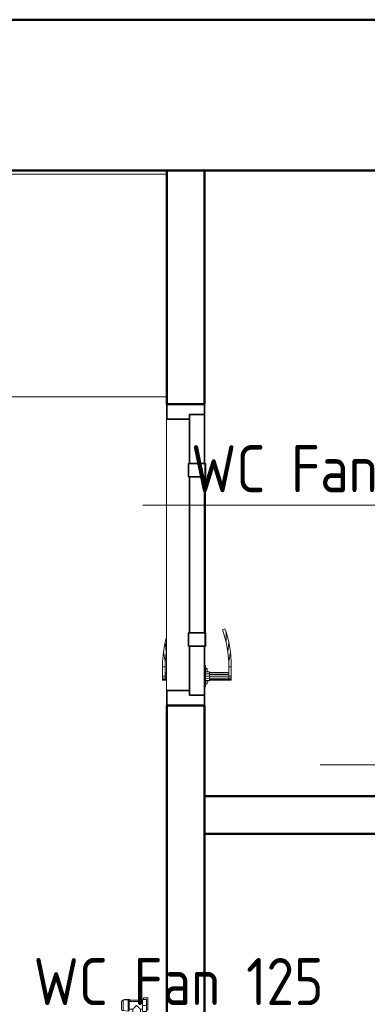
# Model space of a CAD drawing. Header units: millimetres. Extents: x 24644 to 52152, y 2709 to 38988.
# Tile 28 of 80: x 31173 to 32094, y 36376 to 38988. Entities that reach past the tile are written whole.
import ezdxf

# ---------------------------------------------------------------- set-up
doc = ezdxf.new("R2010")
doc.units = ezdxf.units.MM
doc.linetypes.add('ADSK_Скрыто', pattern=[300, 150, -150])
for name, color, linetype, lineweight in [('A-DETL-____-HDLN', 90, 'ADSK_Скрыто', 9), ('A-DOOR-____-MCUT', 31, 'Continuous', 35), ('A-DOOR-____-OTLN', 31, 'Continuous', 20), ('A-GENM-____-MCUT', 13, 'Continuous', 50), ('A-GENM-____-OTLN', 13, 'Continuous', 20), ('A-WALL-____-MCUT', 113, 'Continuous', 50), ('A-WALL-____-OTLN', 113, 'Continuous', 20), ('I-FURN-____-MCUT', 30, 'Continuous', 9), ('I-FURN-____-OTLN', 30, 'Continuous', 20), ('L-SITE-____-MCUT', 91, 'Continuous', 50), ('L-SITE-____-OTLN', 91, 'Continuous', 20), ('M-EQPM-___-IDEN', 50, 'Continuous', 20), ('M-EQPM-____-OTLN', 50, 'Continuous', 20), ('M-HVAC-DUCT-IDEN', 70, 'Continuous', 20)]:
    doc.layers.add(name, color=color, linetype=linetype, lineweight=lineweight)
doc.styles.add('GOST Common', font='GOST_Common.ttf', dxfattribs={"width": 0.9, "height": 125})

# ---------------------------------------------------------------- blocks, each defined once
blk = doc.blocks.new('Family - Site-608699-В_Этаж 01_Вентиляция')
at = {"layer": 'L-SITE-____-MCUT', "color": 253}
blk.add_line((27023.2, 38987.6), (40703.2, 38987.6), dxfattribs=at)
blk = doc.blocks.new('Прямая форма - V line-608869-В_Этаж 01_Вентиляция')
at = {"layer": 'A-WALL-____-MCUT', "color": 253}
for p, q in [((2200, 100), (360, 100)), ((360, 100), (360, 0)), ((2200, 0), (2200, 100)), ((360, 0), (2200, 0))]:
    blk.add_line(p, q, dxfattribs=at)
blk = doc.blocks.new('Прямая форма - SW - 005-608870-В_Этаж 01_Вентиляция')
blk.add_blockref('Прямая форма - V line-608869-В_Этаж 01_Вентиляция', (0, 0))
blk = doc.blocks.new('Прямая форма - V line-608880-В_Этаж 01_Вентиляция')
at = {"layer": 'A-WALL-____-MCUT', "color": 253}
for p, q in [((6840, 400), (0, 400)), ((0, 0), (6840, 0))]:
    blk.add_line(p, q, dxfattribs=at)
blk = doc.blocks.new('Прямая форма - SW - 003-608881-В_Этаж 01_Вентиляция')
blk.add_blockref('Прямая форма - V line-608880-В_Этаж 01_Вентиляция', (0, 0))
blk = doc.blocks.new('Прямая форма - V line-609458-В_Этаж 01_Вентиляция')
at = {"layer": 'A-WALL-____-MCUT', "color": 253}
for p, q in [((2100.4, 100), (0, 100)), ((2100.4, 0), (2100.4, 100)), ((3519.9, 100), (2900.4, 100)), ((2900.4, 100), (2900.4, 0)), ((3519.9, 0), (3519.9, 100)), ((0, 0), (2100.4, 0)), ((2900.4, 0), (3519.9, 0))]:
    blk.add_line(p, q, dxfattribs=at)
blk = doc.blocks.new('Прямая форма - SW - 006-609459-В_Этаж 01_Вентиляция')
blk.add_blockref('Прямая форма - V line-609458-В_Этаж 01_Вентиляция', (0, 0))
blk = doc.blocks.new('Family - კარ1-609461-В_Этаж 01_Вентиляция')
at = {"layer": 'A-GENM-____-MCUT', "lineweight": 9}
for p, q in [((400, 101), (-400, 101)), ((-400, 101), (-400, -1)), ((400, -1), (400, 101)), ((-400, -1), (400, -1))]:
    blk.add_line(p, q, dxfattribs=at)
blk = doc.blocks.new('Прямая форма - V line-609752-В_Этаж 01_Вентиляция')
at = {"layer": 'I-FURN-____-MCUT', "color": 53}
for p, q in [((4140, 0), (0, 0)), ((4140, -10), (4140, 0)), ((10, -10), (4140, -10))]:
    blk.add_line(p, q, dxfattribs=at)
at = {"layer": 'I-FURN-____-OTLN', "color": 9}
blk.add_line((2000, -600), (4140, -600), dxfattribs=at)
blk = doc.blocks.new('Прямая форма - FU - 052-609753-В_Этаж 01_Вентиляция')
blk.add_blockref('Прямая форма - V line-609752-В_Этаж 01_Вентиляция', (0, 0))
blk = doc.blocks.new('Прямая форма - V line-610122-В_Этаж 01_Вентиляция')
at = {"layer": 'A-DOOR-____-MCUT', "color": 133}
for p, q in [((-372, 0), (-400, 0)), ((-400, 0), (-400, -100)), ((-242, 0), (-372, 0)), ((-372, 0), (-372, -40)), ((-372, -40), (-372, 0)), ((-207, 2.5), (-242, 2.5)), ((-242, 2.5), (-242, -42.5)), ((-242, -40), (-242, 0)), ((-207, -42.5), (-207, 2.5)), ((207, 0), (-207, 0)), ((-207, 0), (-207, -40)), ((242, 2.5), (207, 2.5)), ((207, 2.5), (207, -42.5)), ((207, -40), (207, 0)), ((242, -42.5), (242, 2.5)), ((372, 0), (242, 0)), ((242, 0), (242, -40)), ((400, 0), (372, 0)), ((372, 0), (372, -40)), ((372, -40), (372, 0)), ((400, -100), (400, 0)), ((-372, -40), (-242, -40)), ((-360, -40), (-372, -40)), ((-360, -100), (-360, -40)), ((-242, -42.5), (-207, -42.5)), ((-207, -40), (207, -40)), ((207, -42.5), (242, -42.5)), ((242, -40), (372, -40)), ((360, -40), (360, -100)), ((372, -40), (360, -40)), ((-400, -100), (-360, -100)), ((360, -100), (400, -100))]:
    blk.add_line(p, q, dxfattribs=at)
at = {"layer": 'A-DOOR-____-OTLN', "color": 9}
for p, q in [((196.5, 54.1), (204.6, 57.1)), ((198.8, 47.5), (196.5, 54.1)), ((204.6, 57.1), (230.5, 64)), ((204.6, 57.1), (232, 57.2)), ((232, 57.2), (206.7, 50.4)), ((230.5, 64), (256.9, 68.7)), ((230.5, 64), (257.8, 61.7)), ((257.8, 61.7), (232, 57.2)), ((283.6, 71), (256.9, 68.7)), ((256.9, 68.7), (283.9, 64)), ((257.8, 61.7), (283.9, 64)), ((297, 71), (283.6, 71)), ((283.9, 64), (297, 64)), ((297, 71), (322, 71)), ((297, 64), (297, 71)), ((297, 64), (297, 71)), ((322, 64), (297, 64)), ((312, 13), (312, 64)), ((313.3, 64), (313.3, 13)), ((317, 64), (317, 13)), ((322, 71), (327, 71)), ((322, 64), (322, 71)), ((327, 64), (322, 64)), ((322, 13), (322, 64)), ((327, 64), (322, 64)), ((327, 71), (330.7, 71)), ((327, 64), (327, 71)), ((330.7, 64), (327, 64)), ((327, 13), (327, 64)), ((327, 64), (330.7, 64)), ((330.7, 71), (332, 71)), ((330.7, 64), (330.7, 71)), ((332, 64), (330.7, 64)), ((330.7, 64), (332, 64)), ((330.7, 13), (330.7, 64)), ((332, 64), (332, 71)), ((332, 13), (332, 64)), ((206.7, 50.4), (198.8, 47.5)), ((-207, 2.5), (-203.6, 2.5)), ((-203.6, 2.5), (-200.3, 2.5)), ((-203.6, 1), (-203.6, 2.5)), ((-200.3, 2.5), (-197, 2.5)), ((-200.3, 1), (-200.3, 2.5)), ((-197, 2.5), (-193.9, 2.5)), ((-197, 1), (-197, 2.5)), ((-193.9, 2.5), (-190.9, 2.5)), ((-193.9, 1), (-193.9, 2.5)), ((-190.9, 2.5), (-188, 2.5)), ((-190.9, 1), (-190.9, 2.5)), ((-188, 2.5), (-185.3, 2.5)), ((-188, 1), (-188, 2.5)), ((-185.3, 2.5), (-182.7, 2.5)), ((-185.3, 1), (-185.3, 2.5)), ((-182.7, 2.5), (-180.3, 2.5)), ((-182.7, 1), (-182.7, 2.5)), ((-180.3, 2.5), (-177.9, 2.5)), ((-180.3, 1), (-180.3, 2.5)), ((-177.9, 2.5), (-175.8, 2.5)), ((-177.9, 1), (-177.9, 2.5)), ((-175.8, 2.5), (-173.8, 2.5)), ((-175.8, 1), (-175.8, 2.5)), ((-173.8, 2.5), (-172, 2.5)), ((-173.8, 1), (-173.8, 2.5)), ((-172, 2.5), (0, 2.5)), ((-172, 1), (-172, 2.5)), ((0, 2.5), (172, 2.5)), ((172, 2.5), (173.8, 2.5)), ((172, 1), (172, 2.5)), ((173.8, 2.5), (175.8, 2.5)), ((173.8, 1), (173.8, 2.5)), ((175.8, 2.5), (177.9, 2.5)), ((175.8, 1), (175.8, 2.5)), ((177.9, 2.5), (180.3, 2.5)), ((177.9, 1), (177.9, 2.5)), ((180.3, 2.5), (182.7, 2.5)), ((180.3, 1), (180.3, 2.5)), ((182.7, 2.5), (185.3, 2.5)), ((182.7, 1), (182.7, 2.5)), ((185.3, 2.5), (188, 2.5)), ((185.3, 1), (185.3, 2.5)), ((188, 2.5), (190.9, 2.5)), ((188, 1), (188, 2.5)), ((190.9, 2.5), (193.9, 2.5)), ((190.9, 1), (190.9, 2.5)), ((193.9, 2.5), (197, 2.5)), ((193.9, 1), (193.9, 2.5)), ((197, 2.5), (200.3, 2.5)), ((197, 1), (197, 2.5)), ((200.3, 2.5), (203.6, 2.5)), ((200.3, 1), (200.3, 2.5)), ((203.6, 2.5), (207, 2.5)), ((203.6, 1), (203.6, 2.5)), ((350.5, 3), (293.5, 3)), ((293.5, 3), (293.5, 1)), ((300, 3), (302, 7)), ((304.7, 7), (302, 7)), ((302.9, 3), (304.7, 7)), ((304.7, 7), (309.4, 7)), ((309, 3), (310, 13)), ((311.6, 13), (310, 13)), ((310.7, 3), (311.6, 13)), ((311.6, 13), (316, 13)), ((316, 13), (315.5, 3)), ((316, 13), (322, 13)), ((322, 13), (328, 13)), ((322, 13), (322, 3)), ((328, 13), (332.4, 13)), ((328, 13), (328.5, 3)), ((332.4, 13), (334, 13)), ((332.4, 13), (333.3, 3)), ((334, 13), (335, 3)), ((334.6, 7), (339.3, 7)), ((339.3, 7), (342, 7)), ((339.3, 7), (341.1, 3)), ((342, 7), (344, 3)), ((350.5, 1), (350.5, 3)), ((230.5, -104), (219.3, -101)), ((257.8, -101.7), (230.5, -104)), ((230.5, -104), (256.9, -108.7)), ((253.7, -101), (257.8, -101.7)), ((283.9, -104), (256.9, -108.7)), ((257.8, -101.7), (283.9, -104)), ((297, -104), (283.9, -104)), ((297, -111), (297, -104)), ((297, -104), (322, -104)), ((297, -111), (297, -104)), ((312, -104), (312, -101)), ((313.3, -101), (313.3, -104)), ((317, -101), (317, -104)), ((322, -104), (322, -101)), ((327, -104), (322, -104)), ((322, -104), (327, -104)), ((322, -111), (322, -104)), ((327, -104), (327, -101)), ((330.7, -104), (327, -104)), ((327, -104), (330.7, -104)), ((327, -111), (327, -104)), ((330.7, -104), (330.7, -101)), ((332, -104), (330.7, -104)), ((330.7, -104), (332, -104)), ((330.7, -111), (330.7, -104)), ((332, -104), (332, -101)), ((332, -111), (332, -104)), ((256.9, -108.7), (283.6, -111)), ((283.6, -111), (297, -111)), ((322, -111), (297, -111)), ((327, -111), (322, -111)), ((330.7, -111), (327, -111)), ((332, -111), (330.7, -111))]:
    blk.add_line(p, q, dxfattribs=at)
blk = doc.blocks.new('Прямая форма - კარ1-610123-В_Этаж 01_Вентиляция')
blk.add_blockref('Прямая форма - V line-610122-В_Этаж 01_Вентиляция', (400, 0))
blk = doc.blocks.new('V line_ifc_RVT-1-В_Этаж 01_Вентиляция')
at = {"layer": 'A-DOOR-____-OTLN', "color": 9, "lineweight": 20, "rotation": 270}
blk.add_blockref('Прямая форма - კარ1-610123-В_Этаж 01_Вентиляция', (31663.2, 37968), dxfattribs=at)
at = {"layer": 'A-GENM-____-OTLN', "color": 9, "lineweight": 20, "rotation": 90}
blk.add_blockref('Family - კარ1-609461-В_Этаж 01_Вентиляция', (31663.2, 37568), dxfattribs=at)
at = {"layer": 'A-WALL-____-OTLN', "color": 9, "lineweight": 20}
blk.add_blockref('Прямая форма - SW - 003-608881-В_Этаж 01_Вентиляция', (27023.2, 38587.6), dxfattribs=at)
for name, p, rotation in [('Прямая форма - SW - 006-609459-В_Этаж 01_Вентиляция', (31663.2, 35067.6), 90), ('Прямая форма - SW - 005-608870-В_Этаж 01_Вентиляция', (33863.2, 36927.6), 180)]:
    blk.add_blockref(name, p, dxfattribs=dict(at, rotation=rotation))
at = {"layer": 'I-FURN-____-OTLN', "color": 9, "lineweight": 20}
blk.add_blockref('Прямая форма - FU - 052-609753-В_Этаж 01_Вентиляция', (27423.2, 38587.6), dxfattribs=at)
at = {"layer": 'L-SITE-____-OTLN', "color": 9, "lineweight": 20}
blk.add_blockref('Family - Site-608699-В_Этаж 01_Вентиляция', (0, 0), dxfattribs=at)
blk = doc.blocks.new('ADSK_Радиатор универсальный_Боковое подключение_Клапаны - Радиатор 600х1000-V17-В_Этаж 01_Вентиляция')
at = {"layer": 'A-DETL-____-HDLN', "flags": 128}
for points in [[(-554, 0), (-554, 0), (-554, 0), (-553.9, 0), (-553.8, 0)], [(-553.8, 0), (-553.9, 0), (-553.9, 0), (-554, 0), (-554, 0), (-554, 0)], [(-528, 0), (-528, 0), (-528, 0), (-528.1, 0), (-528.2, 0), (-528.3, 0)], [(-528.2, 0), (-528.1, 0), (-528.1, 0), (-528, 0), (-528, 0), (-528, 0)], [(-549.8, -20), (-549.9, -20), (-549.9, -20), (-550, -20), (-550, -20), (-550, -20), (-550, -20)], [(-550, -20), (-550, -20), (-550, -20), (-549.9, -20), (-549.9, -20), (-549.8, -20), (-549.7, -20)], [(-532, -20), (-532, -20), (-532, -20), (-532.1, -20), (-532.1, -20), (-532.2, -20), (-532.3, -20)], [(-532.3, -20), (-532.2, -20), (-532.1, -20), (-532.1, -20), (-532, -20), (-532, -20), (-532, -20), (-532, -20)]]:
    blk.add_lwpolyline(points, dxfattribs=at)
at = {"layer": 'M-EQPM-____-OTLN'}
for p, q in [((500, 70), (-500, 70)), ((-500, 70), (-500, -30)), ((-500, 70), (500, 70)), ((-500, -30), (-500, 70)), ((500, -30), (500, 70)), ((500, 70), (500, -30)), ((-561, 50), (-545, 50)), ((-561, 38), (-561, 50)), ((-557, 38), (-561, 38)), ((-557, 46), (-541, 46)), ((-557, 36), (-557, 46)), ((-541, 36), (-557, 36)), ((-555, 36), (-555, 2)), ((-551, 36), (-551, 0)), ((-545, 50), (-529, 50)), ((-545, 50), (-545, 46)), ((-541, 46), (-525, 46)), ((-541, 46), (-541, 36)), ((-525, 36), (-541, 36)), ((-531, 30), (-531, 36)), ((-522, 30), (-531, 30)), ((-529, 46), (-529, 50)), ((-525, 36), (-525, 46)), ((-511, 32.5), (-522, 32.5)), ((-522, 32.5), (-522, 7.5)), ((-511, 20), (-511, 38.5)), ((-500, 38.5), (-511, 38.5)), ((510, 32), (500, 32)), ((510, 30.9), (510, 32)), ((510, 30.8), (510, 29.9)), ((510, 30.8), (515, 30.8)), ((515, 29.9), (510, 29.9)), ((510, 21.1), (510, 29.8)), ((517, 30.8), (515, 30.8)), ((515, 29.9), (515, 30.8)), ((515, 29.9), (515, 20.9)), ((517, 30.5), (517, 30.8)), ((517, 9.2), (517, 30.8)), ((-556.5, 2), (-556.5, -13)), ((-551, 2), (-556.5, 2)), ((-551, 0), (-531, 0)), ((-531, 0), (-531, 10)), ((-531, 10), (-522, 10)), ((-522, 7.5), (-511, 7.5)), ((-511, 1.5), (-511, 20)), ((-500, 20), (-511, 20)), ((-500, 1.5), (-511, 1.5)), ((500, 8), (510, 8)), ((510, 20.9), (510, 19.1)), ((510, 20.9), (515, 20.9)), ((515, 19.1), (510, 19.1)), ((510, 10.2), (510, 18.9)), ((510, 10.1), (510, 9.2)), ((510, 10.1), (515, 10.1)), ((515, 9.2), (510, 9.2)), ((510, 8), (510, 9.1)), ((515, 19.1), (515, 20.9)), ((515, 19.1), (515, 10.1)), ((515, 9.2), (515, 10.1)), ((515, 9.2), (517, 9.2)), ((517, 22.5), (522, 22.5)), ((517, 17.5), (522, 17.5)), ((517, 9.2), (517, 9.5)), ((522, 17.5), (522, 22.5)), ((-556.5, -13), (-555.2, -13)), ((-556, -2.3), (-554.9, -15.8)), ((-556, -2.3), (-526, -2.3)), ((-554.9, -15.8), (-527.1, -15.8)), ((-527.1, -15.8), (-526, -2.3)), ((-500, -30), (500, -30)), ((500, -30), (-500, -30))]:
    blk.add_line(p, q, dxfattribs=at)
at = {"layer": 'M-EQPM-____-OTLN', "flags": 128}
for points in [[(515, 30.8), (515.5, 30.7), (516, 30.6)], [(517, 29.9), (517.8, 29), (518.6, 27.5), (519.6, 24.3), (519.8, 22.5)], [(-556, -2.3), (-556, -2.3), (-556, -2.2), (-556, -2.1), (-556, -2), (-556, -1.9), (-556, -1.9), (-556, -1.8), (-556, -1.7), (-556, -1.6), (-555.9, -1.5), (-555.9, -1.5), (-555.9, -1.4), (-555.9, -1.3), (-555.9, -1.2), (-555.8, -1.2), (-555.8, -1.1), (-555.7, -1), (-555.7, -1), (-555.7, -0.9), (-555.6, -0.8), (-555.6, -0.8), (-555.5, -0.7), (-555.5, -0.6), (-555.4, -0.6), (-555.4, -0.5), (-555.3, -0.5), (-555.2, -0.4), (-555.2, -0.4), (-555.1, -0.3), (-555, -0.3), (-555, -0.2), (-554.9, -0.2), (-554.8, -0.2), (-554.7, -0.1), (-554.7, -0.1), (-554.6, -0.1), (-554.5, -0.1), (-554.4, 0), (-554.4, 0), (-554.3, 0), (-554.2, 0), (-554.1, 0), (-554, 0), (-554, 0)], [(-554, 0), (-554, 0), (-554, 0), (-553.9, 0), (-553.8, 0), (-553.7, 0), (-553.6, 0), (-553.5, 0), (-553.3, 0), (-553.2, 0), (-553, 0), (-552.8, 0), (-552.5, 0), (-552.3, 0), (-552, 0), (-551.7, 0), (-551.4, 0), (-551.1, 0), (-550.8, 0)], [(-528, 0), (-528, 0), (-528, 0), (-528.1, 0), (-528.2, 0), (-528.3, 0), (-528.4, 0), (-528.5, 0), (-528.7, 0), (-528.8, 0), (-529, 0), (-529.2, 0), (-529.5, 0), (-529.7, 0), (-530, 0), (-530.3, 0), (-530.6, 0), (-530.9, 0), (-531.2, 0), (-531.6, 0), (-531.9, 0), (-532.3, 0), (-532.7, 0), (-533.1, 0), (-533.5, 0), (-534, 0), (-534.4, 0), (-534.9, 0), (-535.3, 0), (-535.8, 0), (-536.3, 0), (-536.8, 0), (-537.3, 0), (-537.8, 0), (-538.3, 0), (-538.8, 0), (-539.3, 0), (-539.8, 0), (-540.3, 0), (-540.9, 0), (-541.4, 0), (-541.9, 0), (-542.4, 0), (-542.9, 0), (-543.4, 0), (-544, 0), (-544.5, 0), (-545, 0), (-545.4, 0), (-545.9, 0), (-546.4, 0), (-546.9, 0), (-547.3, 0), (-547.8, 0), (-548.2, 0), (-548.7, 0), (-549.1, 0), (-549.5, 0), (-549.9, 0), (-550.2, 0), (-550.6, 0), (-550.9, 0), (-551.3, 0), (-551.6, 0), (-551.9, 0), (-552.1, 0), (-552.4, 0), (-552.6, 0), (-552.9, 0), (-553.1, 0), (-553.2, 0), (-553.4, 0), (-553.6, 0), (-553.7, 0), (-553.8, 0), (-553.9, 0), (-553.9, 0), (-554, 0), (-554, 0), (-554, 0)], [(-531.4, 0), (-531.1, 0), (-530.7, 0), (-530.4, 0), (-530.1, 0), (-529.9, 0), (-529.6, 0), (-529.4, 0), (-529.1, 0), (-528.9, 0), (-528.8, 0), (-528.6, 0), (-528.4, 0), (-528.3, 0), (-528.2, 0), (-528.1, 0), (-528.1, 0), (-528, 0), (-528, 0), (-528, 0)], [(-528, 0), (-527.9, 0), (-527.8, 0), (-527.8, 0), (-527.7, 0), (-527.6, 0), (-527.5, -0.1), (-527.4, -0.1), (-527.4, -0.1), (-527.3, -0.1), (-527.2, -0.2), (-527.1, -0.2), (-527.1, -0.2), (-527, -0.3), (-526.9, -0.3), (-526.9, -0.3), (-526.8, -0.4), (-526.7, -0.4), (-526.7, -0.5), (-526.6, -0.6), (-526.6, -0.6), (-526.5, -0.7), (-526.5, -0.7), (-526.4, -0.8), (-526.4, -0.9), (-526.3, -0.9), (-526.3, -1), (-526.2, -1.1), (-526.2, -1.1), (-526.2, -1.2), (-526.1, -1.3), (-526.1, -1.4), (-526.1, -1.4), (-526.1, -1.5), (-526, -1.6), (-526, -1.7), (-526, -1.7), (-526, -1.8), (-526, -1.9), (-526, -2), (-526, -2.1), (-526, -2.1), (-526, -2.2), (-526, -2.3), (-526, -2.3)], [(515, 9.2), (515.5, 9.3), (516, 9.4)], [(517, 10.1), (517.8, 11), (518.6, 12.5), (519.6, 15.7), (519.8, 17.5)], [(-550, -20), (-550.2, -20), (-550.4, -20), (-550.6, -20), (-550.8, -19.9), (-551, -19.9), (-551.2, -19.9), (-551.4, -19.8), (-551.6, -19.7), (-551.8, -19.7), (-551.9, -19.6), (-552.1, -19.5), (-552.3, -19.4), (-552.5, -19.3), (-552.7, -19.2), (-552.8, -19.1), (-553, -19), (-553.1, -18.9), (-553.3, -18.8), (-553.4, -18.6), (-553.6, -18.5), (-553.7, -18.3), (-553.9, -18.2), (-554, -18), (-554.1, -17.9), (-554.2, -17.7), (-554.3, -17.5), (-554.4, -17.4), (-554.5, -17.2), (-554.6, -17), (-554.7, -16.8), (-554.7, -16.6), (-554.8, -16.4), (-554.8, -16.2), (-554.9, -16), (-554.9, -15.8)], [(-546.3, -20), (-546.6, -20), (-546.9, -20), (-547.1, -20), (-547.4, -20), (-547.6, -20), (-547.9, -20), (-548.1, -20), (-548.3, -20), (-548.5, -20), (-548.7, -20), (-548.9, -20), (-549.1, -20), (-549.2, -20), (-549.4, -20), (-549.5, -20), (-549.6, -20), (-549.7, -20), (-549.8, -20), (-549.9, -20), (-549.9, -20), (-550, -20), (-550, -20), (-550, -20), (-550, -20)], [(-550, -20), (-550, -20), (-550, -20), (-549.9, -20), (-549.9, -20), (-549.8, -20), (-549.7, -20), (-549.6, -20), (-549.5, -20), (-549.4, -20), (-549.3, -20), (-549.1, -20), (-549, -20), (-548.8, -20), (-548.6, -20), (-548.4, -20), (-548.2, -20), (-548, -20), (-547.8, -20), (-547.5, -20), (-547.3, -20), (-547, -20), (-546.7, -20), (-546.5, -20), (-546.2, -20), (-545.9, -20), (-545.6, -20), (-545.2, -20), (-544.9, -20), (-544.6, -20), (-544.3, -20), (-543.9, -20), (-543.6, -20), (-543.2, -20), (-542.9, -20), (-542.5, -20), (-542.2, -20), (-541.8, -20), (-541.5, -20), (-541.1, -20), (-540.7, -20), (-540.4, -20), (-540, -20), (-539.7, -20), (-539.3, -20), (-539, -20), (-538.6, -20), (-538.3, -20), (-537.9, -20), (-537.6, -20), (-537.3, -20), (-536.9, -20), (-536.6, -20), (-536.3, -20), (-536, -20), (-535.7, -20), (-535.4, -20), (-535.1, -20), (-534.9, -20), (-534.6, -20), (-534.4, -20), (-534.1, -20), (-533.9, -20), (-533.7, -20), (-533.5, -20), (-533.3, -20), (-533.1, -20), (-532.9, -20), (-532.8, -20), (-532.6, -20), (-532.5, -20), (-532.4, -20), (-532.3, -20), (-532.2, -20), (-532.1, -20), (-532.1, -20), (-532, -20), (-532, -20), (-532, -20), (-532, -20)], [(-532, -20), (-532, -20), (-532, -20), (-532.1, -20), (-532.1, -20), (-532.2, -20), (-532.3, -20), (-532.4, -20), (-532.5, -20), (-532.6, -20), (-532.7, -20), (-532.9, -20), (-533, -20), (-533.2, -20), (-533.4, -20), (-533.6, -20), (-533.8, -20), (-534, -20), (-534.2, -20), (-534.5, -20), (-534.7, -20), (-535, -20), (-535.3, -20), (-535.5, -20), (-535.8, -20)], [(-527.1, -15.8), (-527.1, -16), (-527.2, -16.2), (-527.2, -16.4), (-527.3, -16.6), (-527.3, -16.8), (-527.4, -17), (-527.5, -17.2), (-527.6, -17.4), (-527.7, -17.5), (-527.8, -17.7), (-527.9, -17.9), (-528, -18), (-528.1, -18.2), (-528.3, -18.3), (-528.4, -18.5), (-528.6, -18.6), (-528.7, -18.8), (-528.9, -18.9), (-529, -19), (-529.2, -19.1), (-529.3, -19.2), (-529.5, -19.3), (-529.7, -19.4), (-529.9, -19.5), (-530.1, -19.6), (-530.2, -19.7), (-530.4, -19.7), (-530.6, -19.8), (-530.8, -19.9), (-531, -19.9), (-531.2, -19.9), (-531.4, -20), (-531.6, -20), (-531.8, -20), (-532, -20)]]:
    blk.add_lwpolyline(points, dxfattribs=at)
at = {"layer": 'M-EQPM-____-OTLN'}
for points, knots in [([(-541, 20), (-540.4, 20.6), (-539.1, 21.9), (-537.5, 23.5), (-536.4, 24.6), (-535.8, 25.2), (-535.4, 25.6), (-535, 26), (-534.5, 26.5), (-534.1, 26.9), (-533.7, 27.3), (-533.4, 27.6), (-533, 28), (-532.7, 28.3), (-532.3, 28.7), (-532, 28.9), (-531.8, 29.2), (-531.6, 29.5), (-531.4, 29.6), (-531.2, 29.8), (-531, 29.9), (-531, 30), (-531, 30)], [0, 0, 0, 0, 0.142857, 0.285714, 0.357143, 0.392857, 0.428571, 0.464286, 0.5, 0.535714, 0.571429, 0.607143, 0.642857, 0.678571, 0.714286, 0.75, 0.785714, 0.821429, 0.857143, 0.892857, 0.928571, 1, 1, 1, 1]), ([(-531, 10), (-531, 10), (-531, 10.1), (-531.2, 10.2), (-531.4, 10.4), (-531.6, 10.5), (-531.8, 10.8), (-532, 11.1), (-532.3, 11.3), (-532.7, 11.7), (-533, 12), (-533.4, 12.4), (-533.7, 12.7), (-534.1, 13.1), (-534.7, 13.7), (-535.2, 14.2), (-535.8, 14.8), (-536.4, 15.4), (-537.5, 16.5), (-539.1, 18.1), (-540.4, 19.4), (-541, 20)], [0, 0, 0, 0, 0.071429, 0.107143, 0.142857, 0.178571, 0.214286, 0.25, 0.285714, 0.321429, 0.357143, 0.392857, 0.428571, 0.464286, 0.5, 0.571429, 0.607143, 0.642857, 0.714286, 0.857143, 1, 1, 1, 1])]:
    blk.add_open_spline(points, degree=3, knots=knots, dxfattribs=at)
blk = doc.blocks.new('ADSK_M_Оборудование - ADSK_Наименование краткое_20-431937-В_Этаж 01_Вентиляция')
at = {"layer": 'M-EQPM-___-IDEN'}
blk.add_line((-10, 0), (10, 0), dxfattribs=at)
blk = doc.blocks.new('ADSK_M_Воздуховоды - Размер_15-149623-В_Этаж 01_Вентиляция')
at = {"layer": 'M-HVAC-DUCT-IDEN'}
blk.add_line((-7.5, 0), (7.5, 0), dxfattribs=at)

msp = doc.modelspace()

# ---------------------------------------------------------------- block references
at = {"lineweight": 9}
msp.add_blockref('V line_ifc_RVT-1-В_Этаж 01_Вентиляция', (0, 0), dxfattribs=at)
at = {"layer": 'A-DETL-____-HDLN', "rotation": 269.999999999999}
msp.add_blockref('ADSK_Радиатор универсальный_Боковое подключение_Клапаны - Радиатор 600х1000-V17-В_Этаж 01_Вентиляция', (31463.2396, 35831.8564), dxfattribs=at)
at = {"layer": 'M-EQPM-___-IDEN', "xscale": 49.99999999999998, "yscale": 49.99999999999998, "zscale": 49.99999999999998}
msp.add_blockref('ADSK_M_Оборудование - ADSK_Наименование краткое_20-431937-В_Этаж 01_Вентиляция', (31999.5634, 37700.0842), dxfattribs=at)
at = {"layer": 'M-HVAC-DUCT-IDEN', "xscale": 49.99999999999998, "yscale": 49.99999999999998, "zscale": 49.99999999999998}
msp.add_blockref('ADSK_M_Воздуховоды - Размер_15-149623-В_Этаж 01_Вентиляция', (32344.5947, 37010.5954), dxfattribs=at)

# ---------------------------------------------------------------- texts
at = {"layer": 'M-EQPM-___-IDEN', "lineweight": 9, "char_height": 125, "width": 898.290844, "attachment_point": 1, "style": 'GOST Common'}
for insert in [(31627.5792, 37859.003), (31210.1351, 36498.5646)]:
    msp.add_mtext('WC Fan 125', dxfattribs=dict(at, insert=insert))

doc.saveas('drawing.dxf')
